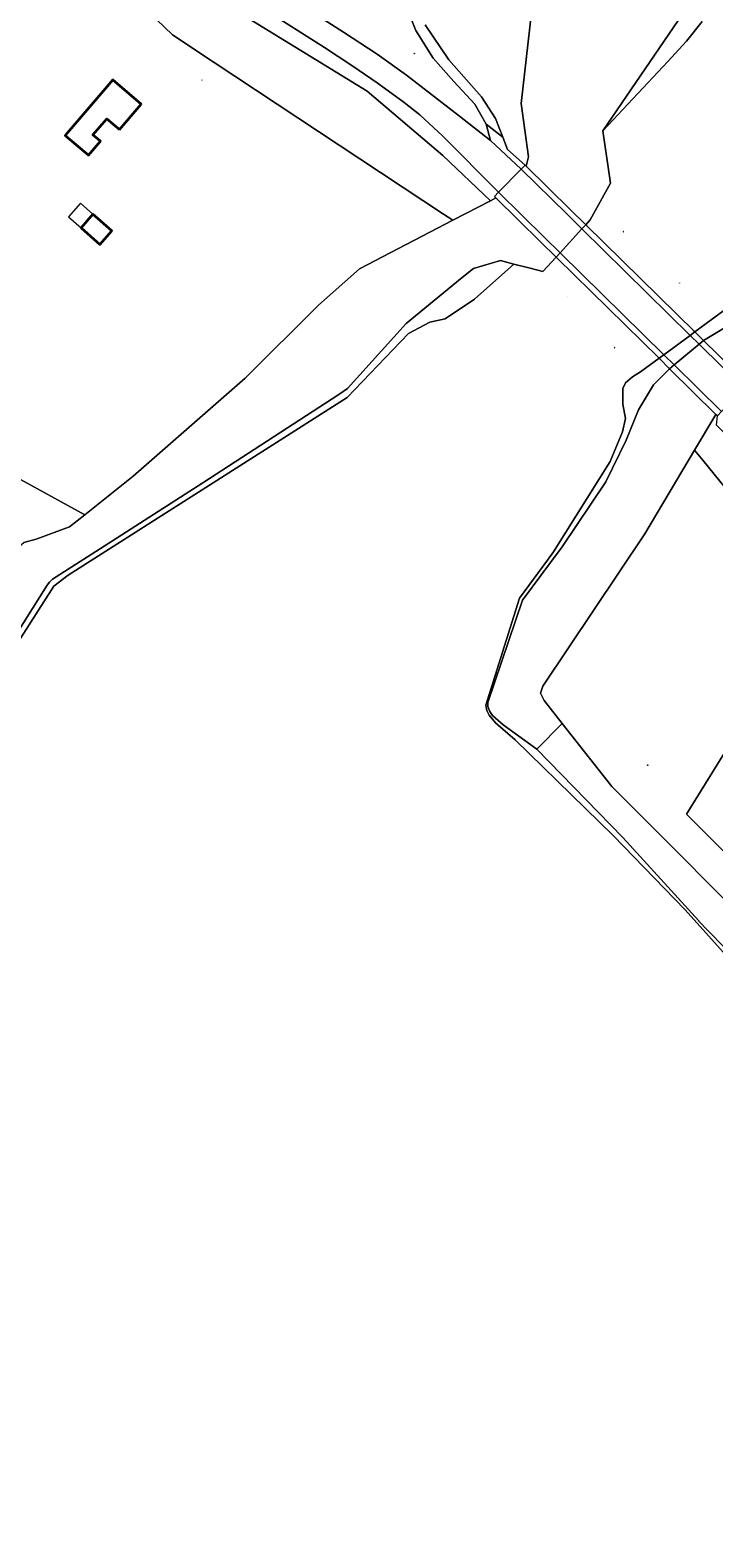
# Model space of a CAD drawing. Header units: metres. Extents: x 200176 to 205485, y 394066 to 399855.
# Tile 31 of 230: x 201647 to 201794, y 397288 to 397611. Entities that reach past the tile are written whole.
import ezdxf
from ezdxf.enums import TextEntityAlignment as Align

# ---------------------------------------------------------------- set-up
doc = ezdxf.new("R2010")
doc.units = ezdxf.units.M
doc.layers.get('0').update_dxf_attribs({"lineweight": 25})
for name, color, linetype, lineweight in [('B-WE-GR-BOS_GEMENGD-GV', 40, 'Continuous', 13), ('B-WE-GR-BOS_LOOF-GV', 40, 'Continuous', 13), ('B-WE-GR-GRAS-GV', 60, 'Continuous', 13), ('B-WE-GR-HOUTWAL-GV', 40, 'Continuous', 13), ('B-WE-GW-TALUD_KRUIN-G', 90, 'Continuous', 18), ('B-WE-IE-MEUBILAIR_WATERWEGMEUBILAIR-S', 150, 'Continuous', 25), ('B-WE-IE-MEUBILAIR_WEGMEUBILAIR-S', 7, 'Continuous', 25), ('B-WE-IE-TERREINAFSCHEIDING_KUNSTMATIG_HEKWERK-G', 20, 'IE-TERREINAFSCHEIDING-KUNSTMATIG', 18), ('B-WE-KW-KUNSTWERK_DEK-GV', 170, 'Continuous', 18), ('B-WE-OG-BEBOUWING-GV', 7, 'Continuous', 35), ('B-WE-OG-BEBOUWING-T18', 10, 'Continuous', 18), ('B-WE-OG-BEBOUWING_LUIFEL-GV', 7, 'Continuous', 18), ('B-WE-OG-TERREIN_ERF-GV', 7, 'Continuous', 18), ('B-WE-OG-WATER-GV', 130, 'Continuous', 18), ('B-WE-OG-WATER_SLOOT-GV', 120, 'Continuous', 18), ('B-WE-OG-WEG-GV', 7, 'Continuous', 18), ('B-WE-VH-VERHARDING_ASFALT-GV', 252, 'Continuous', 18), ('B-WE-VH-VERHARDING_BETON-GV', 252, 'Continuous', 18), ('B-WE-VH-VERHARDING_FUNDERING_ZAND-GV', 7, 'Continuous', 18)]:
    doc.layers.add(name, color=color, linetype=linetype, lineweight=lineweight)
doc.styles.add('NLCS-ISO', font='NLCS-ISO.ttf')
doc.styles.add('NLCS-ISO-M20-T18', font='NLCS-ISO.ttf', dxfattribs={"height": 0.036})
doc.linetypes.add('IE-TERREINAFSCHEIDING-KUNSTMATIG', pattern='A,4,[82,NLCS.shx,S=0.75,R=90,X=0,Y=0],4,-2', length=10)

# ---------------------------------------------------------------- blocks, each defined once
blk = doc.blocks.new('SIE-WEG_ZITBANK-SO')
at = {"color": 0, "linetype": 'ByBlock', "lineweight": 18}
blk.add_lwpolyline([(-1, -2), (-1, 0), (1, 0), (1, -2), (1, -2), (1, 0), (2, 2), (1, 2), (1, 0), (-1, 0), (-1, -2)], close=True, dxfattribs=at)
blk = doc.blocks.new('SIE-WEG_SLAGBOOM-SO')
at = {"linetype": 'ByBlock', "lineweight": 18}
h = blk.add_hatch(color=0, dxfattribs=at)
h.dxf.hatch_style = 1
h.paths.add_polyline_path([(0, 0.5), (-1, 0.5), (-2, -0.5), (-1, -0.5)])
h.paths.add_polyline_path([(2, 0.5), (1, 0.5), (0, -0.5), (1, -0.5)])
at = {"color": 0, "linetype": 'ByBlock', "lineweight": 18}
blk.add_lwpolyline([(-2, 0.5), (2, 0.5), (2, -0.5), (-2, -0.5)], close=True, dxfattribs=at)
for points in [[(-2, -0.5), (-1, 0.5)], [(-1, -0.5), (0, 0.5)], [(0, -0.5), (1, 0.5)], [(1, -0.5), (2, 0.5)]]:
    blk.add_lwpolyline(points, dxfattribs=at)
blk = doc.blocks.new('SIE-WATER_MEERPAAL-SO')
at = {"color": 0, "linetype": 'ByBlock', "lineweight": 18}
blk.add_lwpolyline([(-1, -1), (1, -1), (1, 1), (-1, 1)], close=True, dxfattribs=at)
at = {"color": 0, "linetype": 'ByBlock', "lineweight": 18, "style": 'NLCS-ISO'}
blk.add_text('m', height=1.5, dxfattribs=at).set_placement((0, 0), align=Align.MIDDLE_CENTER)

msp = doc.modelspace()

# ---------------------------------------------------------------- linework, layer by layer
at = {"layer": 'B-WE-GR-BOS_GEMENGD-GV', "flags": 128}
msp.add_lwpolyline([(201731.756, 397612.523), (201736.854, 397605.014), (201743.84, 397597.029), (201746.849, 397592.366), (201748.428, 397588.392), (201749.481, 397585.773), (201753.264, 397582.406), (201753.485, 397582.188), (201753.941, 397584.163), (201752.394, 397595.589), (201755.646, 397624.659)], dxfattribs=at)
at = {"layer": 'B-WE-GR-BOS_LOOF-GV', "flags": 128}
for points in [[(201735.705, 397571.876), (201737.722, 397570.544), (201745.812, 397574.752), (201735.569, 397584.455), (201719.311, 397598.245), (201692.624, 397614.557), (201684.687, 397619.408), (201660.877, 397635.009), (201656.519, 397636.877), (201654.844, 397632.08), (201677.478, 397610.331), (201686.427, 397604.421)], [(201868.056, 397429.419), (201858.054, 397441.541), (201846.769, 397457.738), (201832.246, 397479.771), (201820.841, 397496.198), (201816.122, 397488.588), (201787.933, 397443.131), (201849.027, 397382.218), (201855.365, 397368.409), (201860.329, 397366.677), (201885.145, 397409.919), (201876.714, 397418.276), (201870.384, 397426.598)]]:
    msp.add_lwpolyline(points, close=True, dxfattribs=at)
for points in [[(201755.646, 397624.659), (201752.394, 397595.589), (201753.941, 397584.163), (201753.485, 397582.188), (201753.264, 397582.406), (201752.397, 397581.535), (201747.511, 397576.552), (201746.619, 397575.669), (201746.95, 397575.344), (201745.812, 397574.752), (201737.722, 397570.544), (201717.631, 397560.094), (201708.849, 397552.313), (201693.103, 397536.684), (201669.006, 397515.62), (201658.674, 397507.368), (201655.372, 397504.73), (201648.162, 397502.128), (201645.551, 397501.412)], [(201635.55, 397468.593), (201650.571, 397492.249), (201651.046, 397492.905), (201651.682, 397493.514), (201661.767, 397499.983), (201683.972, 397514.228), (201713.202, 397533.136), (201715.093, 397534.458), (201727.679, 397548.399), (201739.702, 397558.24), (201742.126, 397560.224), (201747.948, 397561.918), (201750.836, 397561.125), (201754.306, 397560.264), (201757.07, 397559.586), (201759.883, 397562.651), (201760.725, 397563.57), (201765.443, 397568.711), (201766.259, 397569.6), (201767.21, 397570.637), (201771.551, 397578.532), (201769.951, 397589.732), (201793.21, 397623.835)], [(201807.404, 397554.27), (201791.556, 397544.766), (201790.607, 397543.975), (201785.234, 397539.492), (201784.276, 397538.693), (201780.842, 397535.2), (201777.59, 397529.845), (201774.965, 397523.394), (201770.574, 397514.449), (201761.183, 397500.492), (201758.669, 397497.125), (201752.638, 397489.048), (201745.256, 397467.076), (201745.221, 397466.216), (201745.633, 397465.146), (201746.196, 397464.246), (201748.516, 397462.27), (201755.743, 397457.068), (201761.182, 397462.582), (201757.313, 397467.482), (201756.534, 397469.077), (201757.053, 397470.588), (201778.929, 397503.251), (201789.652, 397521.215), (201794.232, 397528.888)]]:
    msp.add_lwpolyline(points, dxfattribs=at)
at = {"layer": 'B-WE-GR-GRAS-GV', "flags": 128}
for points in [[(201794.232, 397528.888), (201789.652, 397521.215), (201791.408, 397519.041), (201816.122, 397488.588), (201820.841, 397496.198), (201815.726, 397503.565), (201806.744, 397514.13), (201805.72, 397515.334), (201794.355, 397526.613), (201794.537, 397528.588)], [(201658.674, 397507.368), (201643.382, 397515.726), (201644.501, 397512.367), (201643.984, 397510.523), (201637.271, 397501.099), (201626.716, 397484.773), (201592.848, 397426.304), (201577.844, 397400.401), (201556.553, 397368.096), (201560.137, 397365.538), (201561.082, 397367.559), (201576.787, 397392.309), (201595.451, 397423.335), (201633.283, 397486.227), (201644.081, 397500.171), (201645.551, 397501.412), (201648.162, 397502.128), (201655.372, 397504.73)]]:
    msp.add_lwpolyline(points, close=True, dxfattribs=at)
msp.add_lwpolyline([(201849.027, 397382.218), (201787.933, 397443.131), (201816.122, 397488.588), (201791.408, 397519.041), (201789.652, 397521.215), (201778.929, 397503.251), (201757.053, 397470.588), (201756.534, 397469.077), (201757.313, 397467.482), (201761.182, 397462.582), (201771.887, 397449.023), (201784.033, 397436.842), (201795.639, 397425.202)], dxfattribs=at)
at = {"layer": 'B-WE-GR-HOUTWAL-GV', "flags": 128}
msp.add_lwpolyline([(201795.639, 397425.202), (201784.033, 397436.842), (201771.887, 397449.023), (201761.182, 397462.582), (201755.743, 397457.068), (201774.254, 397438.073), (201790.532, 397420.218), (201790.648, 397420.091), (201792.331, 397418.244), (201815.746, 397394.418)], dxfattribs=at)
at = {"layer": 'B-WE-GW-TALUD_KRUIN-G', "flags": 128}
for points in [[(201737.722, 397570.544), (201745.812, 397574.752), (201735.569, 397584.455), (201719.311, 397598.245), (201692.624, 397614.557), (201684.687, 397619.408), (201660.877, 397635.009), (201656.519, 397636.877), (201654.844, 397632.08)], [(201745.812, 397574.752), (201737.722, 397570.544), (201717.631, 397560.094), (201708.849, 397552.313), (201693.103, 397536.684), (201669.006, 397515.62), (201658.674, 397507.368), (201655.372, 397504.73), (201648.162, 397502.128), (201645.551, 397501.412)], [(201841.24, 397285.165), (201849.145, 397330.325), (201849.52, 397335.745), (201850.413, 397348.66), (201849.966, 397350.735), (201845.927, 397371.702), (201837.931, 397380.826), (201796.736, 397424.101), (201795.639, 397425.202), (201784.033, 397436.842)]]:
    msp.add_lwpolyline(points, dxfattribs=at)
at = {"layer": 'B-WE-IE-TERREINAFSCHEIDING_KUNSTMATIG_HEKWERK-G', "flags": 128}
for points in [[(201769.951, 397589.732), (201771.551, 397578.532)], [(201766.259, 397569.6), (201767.21, 397570.637), (201771.551, 397578.532)], [(201765.443, 397568.711), (201766.259, 397569.6)], [(201766.125, 397569.732), (201766.259, 397569.6)], [(201760.725, 397563.57), (201765.443, 397568.711)], [(201765.443, 397568.711), (201765.354, 397568.799)], [(201757.07, 397559.586), (201759.883, 397562.651)], [(201759.883, 397562.651), (201760.725, 397563.57)], [(201760.725, 397563.57), (201760.896, 397563.402)], [(201750.836, 397561.125), (201754.306, 397560.264)], [(201754.306, 397560.264), (201757.07, 397559.586)]]:
    msp.add_lwpolyline(points, dxfattribs=at)
at = {"layer": 'B-WE-KW-KUNSTWERK_DEK-GV', "flags": 128}
msp.add_lwpolyline([(201791.556, 397544.766), (201789.707, 397546.581), (201766.259, 397569.6), (201766.125, 397569.732), (201763.008, 397572.804), (201753.485, 397582.188), (201753.264, 397582.406), (201752.397, 397581.535), (201747.511, 397576.552), (201746.619, 397575.669), (201746.95, 397575.344), (201756.513, 397565.959), (201759.883, 397562.651), (201760.1, 397562.438), (201782.007, 397540.928), (201784.276, 397538.693), (201794.232, 397528.888), (201794.537, 397528.588), (201795.41, 397529.495), (201800.296, 397534.451), (201801.146, 397535.349), (201800.832, 397535.657)], close=True, dxfattribs=at)
at = {"layer": 'B-WE-OG-BEBOUWING-GV', "flags": 128}
for points in [[(201666.074, 397590.025), (201670.734, 397595.452), (201664.669, 397600.66), (201663.04, 397598.763), (201654.441, 397588.749), (201659.403, 397584.497), (201661.98, 397587.499), (201660.381, 397588.871), (201663.367, 397592.349)], [(201660.393, 397571.834), (201657.838, 397568.93), (201661.878, 397565.376), (201664.433, 397568.28)]]:
    msp.add_lwpolyline(points, close=True, dxfattribs=at)
at = {"layer": 'B-WE-OG-BEBOUWING_LUIFEL-GV', "flags": 128}
msp.add_lwpolyline([(201657.708, 397574.197), (201655.153, 397571.293), (201657.838, 397568.93), (201660.393, 397571.834)], close=True, dxfattribs=at)
at = {"layer": 'B-WE-OG-TERREIN_ERF-GV', "flags": 128}
msp.add_lwpolyline([(201555.602, 397627.741), (201569.301, 397610.777), (201562.986, 397605.677), (201568.432, 397598.088), (201531.458, 397558.198), (201540.543, 397551.303), (201541.558, 397552.641), (201560.941, 397573.732), (201562.222, 397573.87), (201562.017, 397577.584), (201591.843, 397553.551), (201633.193, 397524.005), (201640.836, 397518.238), (201643.382, 397515.726), (201658.674, 397507.368), (201669.006, 397515.62), (201693.103, 397536.684), (201708.849, 397552.313), (201717.631, 397560.094), (201737.722, 397570.544), (201735.705, 397571.876), (201686.427, 397604.421), (201677.478, 397610.331), (201654.844, 397632.08)], dxfattribs=at)
for points in [[(201663.04, 397598.763), (201664.669, 397600.66), (201670.734, 397595.452), (201666.074, 397590.025), (201663.367, 397592.349), (201660.381, 397588.871), (201661.98, 397587.499), (201659.403, 397584.497), (201654.441, 397588.749)], [(201657.838, 397568.93), (201660.393, 397571.834), (201664.433, 397568.28), (201661.878, 397565.376)]]:
    msp.add_lwpolyline(points, close=True, dxfattribs=at)
at = {"layer": 'B-WE-OG-WATER-GV', "flags": 128}
for points in [[(201791.249, 397613.217), (201787.898, 397608.995), (201783.915, 397604.611), (201769.951, 397589.732), (201771.551, 397578.532), (201767.21, 397570.637), (201766.259, 397569.6), (201765.443, 397568.711), (201760.725, 397563.57), (201759.883, 397562.651), (201757.07, 397559.586), (201754.306, 397560.264), (201750.836, 397561.125), (201742.351, 397553.621), (201736.03, 397549.426), (201732.77, 397548.677), (201728.211, 397546.224), (201715.01, 397532.535), (201662.382, 397499.024), (201655.071, 397494.369), (201651.971, 397492.042), (201604.581, 397417.968)], [(201800.729, 397407.967), (201790.19, 397419.674), (201787.552, 397422.604), (201772.227, 397438.443), (201751.07, 397459.033), (201746.895, 397462.714), (201745.516, 397464.348), (201745.02, 397465.363), (201744.814, 397466.52), (201752.015, 397489.427), (201758.026, 397497.605), (201759.32, 397499.366), (201771.493, 397518.801), (201774.149, 397525.129), (201774.798, 397528.016), (201774.254, 397531.081), (201774.229, 397534.413), (201774.79, 397535.641), (201776.279, 397536.949), (201778.04, 397538.017), (201782.007, 397540.928), (201783.018, 397541.67), (201788.705, 397545.845), (201789.707, 397546.581), (201796.733, 397551.74)]]:
    msp.add_lwpolyline(points, dxfattribs=at)
at = {"layer": 'B-WE-OG-WATER_SLOOT-GV', "flags": 128}
for points in [[(201793.21, 397623.835), (201769.951, 397589.732), (201783.915, 397604.611), (201787.898, 397608.995), (201791.249, 397613.217)], [(201604.581, 397417.968), (201651.971, 397492.042), (201655.071, 397494.369), (201662.382, 397499.024), (201715.01, 397532.535), (201728.211, 397546.224), (201732.77, 397548.677), (201736.03, 397549.426), (201742.351, 397553.621), (201750.836, 397561.125), (201747.948, 397561.918), (201742.126, 397560.224), (201739.702, 397558.24), (201727.679, 397548.399), (201715.093, 397534.458), (201713.202, 397533.136), (201683.972, 397514.228), (201661.767, 397499.983), (201651.682, 397493.514), (201651.046, 397492.905), (201650.571, 397492.249), (201635.55, 397468.593)], [(201815.746, 397394.418), (201792.331, 397418.244), (201790.648, 397420.091), (201790.532, 397420.218), (201774.254, 397438.073), (201755.743, 397457.068), (201748.516, 397462.27), (201746.196, 397464.246), (201745.633, 397465.146), (201745.221, 397466.216), (201745.256, 397467.076), (201752.638, 397489.048), (201758.669, 397497.125), (201761.183, 397500.492), (201770.574, 397514.449), (201774.965, 397523.394), (201777.59, 397529.845), (201780.842, 397535.2), (201784.276, 397538.693), (201785.234, 397539.492), (201790.607, 397543.975), (201791.556, 397544.766), (201807.404, 397554.27)], [(201796.733, 397551.74), (201789.707, 397546.581), (201788.705, 397545.845), (201783.018, 397541.67), (201782.007, 397540.928), (201778.04, 397538.017), (201776.279, 397536.949), (201774.79, 397535.641), (201774.229, 397534.413), (201774.254, 397531.081), (201774.798, 397528.016), (201774.149, 397525.129), (201771.493, 397518.801), (201759.32, 397499.366), (201758.026, 397497.605), (201752.015, 397489.427), (201744.814, 397466.52), (201745.02, 397465.363), (201745.516, 397464.348), (201746.895, 397462.714), (201751.07, 397459.033), (201772.227, 397438.443), (201787.552, 397422.604), (201790.19, 397419.674), (201800.729, 397407.967)]]:
    msp.add_lwpolyline(points, dxfattribs=at)
at = {"layer": 'B-WE-OG-WEG-GV', "flags": 128}
for points in [[(201575.321, 397700.745), (201580.952, 397696.483), (201592.519, 397688.592), (201603.194, 397681.529), (201649.278, 397652.379), (201714.246, 397610.949), (201721.448, 397606.192), (201727.77, 397601.668), (201739.103, 397592.891), (201745.811, 397587.639), (201744.843, 397591.15), (201742.436, 397595.462), (201737.924, 397600.326), (201733.511, 397605.34), (201729.741, 397611.271), (201728.094, 397615.342), (201728.077, 397615.48), (201713.977, 397619.08), (201699.501, 397625.115), (201665.267, 397646.69), (201631.099, 397668.37), (201615.114, 397680.022), (201591.14, 397694.914), (201573.412, 397707.9)], [(201746.95, 397575.344), (201746.619, 397575.669), (201747.511, 397576.552), (201735.458, 397588.691), (201730.631, 397593.163), (201727.234, 397595.835), (201721.48, 397600.037), (201716.001, 397603.783), (201710.11, 397607.635), (201697.029, 397615.893), (201681.785, 397625.683), (201675.648, 397629.516), (201657.221, 397641.27), (201655.439, 397641.212)], [(201653.437, 397633.588), (201654.844, 397632.08), (201656.519, 397636.877), (201660.877, 397635.009), (201684.687, 397619.408), (201692.624, 397614.557), (201719.311, 397598.245), (201735.569, 397584.455), (201745.812, 397574.752), (201746.95, 397575.344)]]:
    msp.add_lwpolyline(points, dxfattribs=at)
at = {"layer": 'B-WE-VH-VERHARDING_ASFALT-GV', "flags": 128}
msp.add_lwpolyline([(201697.029, 397615.893), (201710.11, 397607.635), (201716.001, 397603.783), (201721.48, 397600.037), (201727.234, 397595.835), (201730.631, 397593.163), (201735.458, 397588.691), (201747.511, 397576.552), (201752.397, 397581.535), (201745.811, 397587.639), (201739.103, 397592.891), (201727.77, 397601.668), (201721.448, 397606.192), (201714.246, 397610.949), (201649.278, 397652.379)], dxfattribs=at)
msp.add_lwpolyline([(201783.018, 397541.67), (201785.234, 397539.492), (201795.41, 397529.495), (201800.296, 397534.451), (201790.607, 397543.975), (201788.705, 397545.845), (201765.443, 397568.711), (201765.354, 397568.799), (201762.174, 397571.925), (201752.397, 397581.535), (201747.511, 397576.552), (201757.372, 397566.864), (201760.725, 397563.57), (201760.896, 397563.402)], close=True, dxfattribs=at)
at = {"layer": 'B-WE-VH-VERHARDING_BETON-GV', "flags": 128}
for points in [[(201763.008, 397572.804), (201753.485, 397582.188), (201753.264, 397582.406), (201752.397, 397581.535), (201762.174, 397571.925), (201765.354, 397568.799), (201765.443, 397568.711), (201788.705, 397545.845), (201790.607, 397543.975), (201800.296, 397534.451), (201801.146, 397535.349), (201800.832, 397535.657), (201791.556, 397544.766), (201789.707, 397546.581), (201766.259, 397569.6), (201766.125, 397569.732)], [(201756.513, 397565.959), (201759.883, 397562.651), (201760.1, 397562.438), (201782.007, 397540.928), (201784.276, 397538.693), (201794.232, 397528.888), (201794.537, 397528.588), (201795.41, 397529.495), (201785.234, 397539.492), (201783.018, 397541.67), (201760.896, 397563.402), (201760.725, 397563.57), (201757.372, 397566.864), (201747.511, 397576.552), (201746.619, 397575.669), (201746.95, 397575.344)]]:
    msp.add_lwpolyline(points, close=True, dxfattribs=at)
at = {"layer": 'B-WE-VH-VERHARDING_FUNDERING_ZAND-GV', "flags": 128}
msp.add_lwpolyline([(201728.094, 397615.342), (201729.741, 397611.271), (201733.511, 397605.34), (201737.924, 397600.326), (201742.436, 397595.462), (201744.843, 397591.15), (201748.428, 397588.392), (201746.849, 397592.366), (201743.84, 397597.029), (201736.854, 397605.014), (201731.756, 397612.523)], dxfattribs=at)
msp.add_lwpolyline([(201753.264, 397582.406), (201749.481, 397585.773), (201748.428, 397588.392), (201744.843, 397591.15), (201745.811, 397587.639), (201752.397, 397581.535)], close=True, dxfattribs=at)

# ---------------------------------------------------------------- block references
at = {"layer": 'B-WE-IE-MEUBILAIR_WATERWEGMEUBILAIR-S', "xscale": 0.02, "yscale": 0.02, "zscale": 0.02}
for p in [(201774.315, 397568.1), (201786.384, 397557.099), (201762.321, 397554.252), (201772.471, 397543.202)]:
    msp.add_blockref('SIE-WATER_MEERPAAL-SO', p, dxfattribs=at)
at = {"layer": 'B-WE-IE-MEUBILAIR_WEGMEUBILAIR-S', "xscale": 0.02, "yscale": 0.02, "zscale": 0.02}
for name, p in [('SIE-WEG_ZITBANK-SO', (201729.428, 397606.324)), ('SIE-WEG_SLAGBOOM-SO', (201683.83, 397600.615)), ('SIE-WEG_ZITBANK-SO', (201779.552, 397453.612))]:
    msp.add_blockref(name, p, dxfattribs=at)

# ---------------------------------------------------------------- texts
at = {"layer": 'B-WE-OG-BEBOUWING-T18', "style": 'NLCS-ISO-M20-T18'}
msp.add_text('18', height=0.036, rotation=319.4, dxfattribs=at).set_placement((201665.362, 397594.792), align=Align.MIDDLE)

doc.saveas('drawing.dxf')
